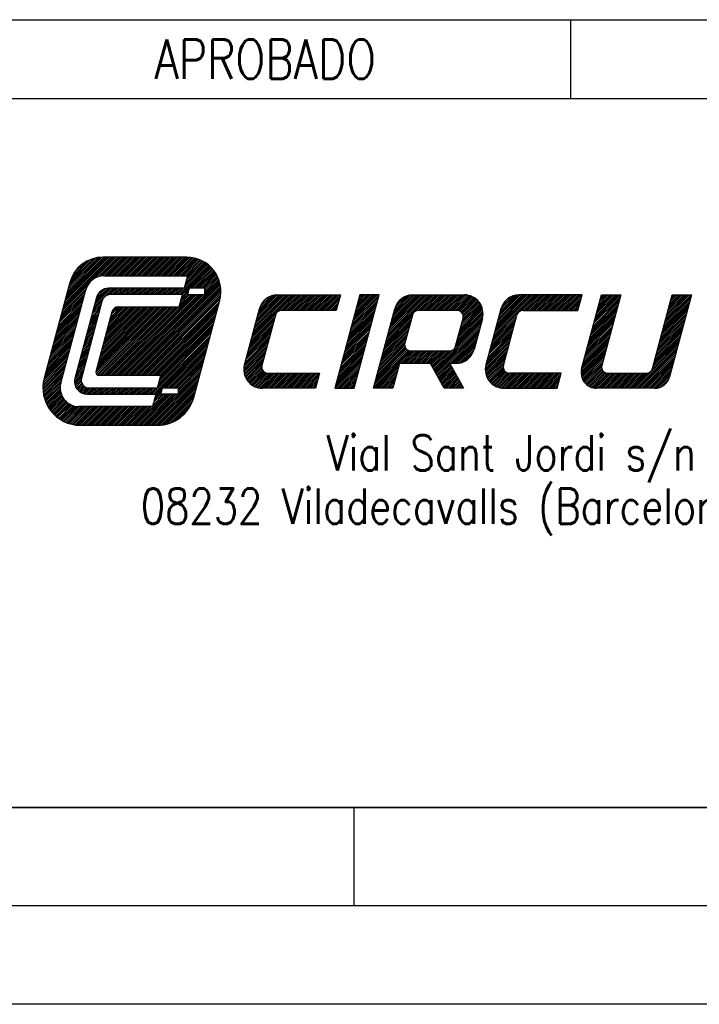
# Model space of a CAD drawing. Header units: millimetres. Extents: x 0 to 210, y 0 to 297.
# Tile 5 of 9: x 147 to 182, y 0 to 50. Entities that reach past the tile are written whole.
import ezdxf

# ---------------------------------------------------------------- set-up
doc = ezdxf.new("R2010")
doc.units = ezdxf.units.MM
doc.header["$LTSCALE"] = 19.36
doc.layers.get('0').update_dxf_attribs({"linetype": 'CONTINUOUS'})
doc.styles.get("Standard").update_dxf_attribs({"font": 'SIMPLEX.SHX', "width": 0.8})

msp = doc.modelspace()

# ---------------------------------------------------------------- linework, layer by layer
at = {"color": 7}
for p, q in [((25.0001, 50), (200.0001, 50)), ((175.0001, 50), (175.0001, 46)), ((25.0001, 46), (200.0001, 46)), ((149.2179, 35.3322), (151.8276, 37.9419)), ((149.2506, 35.4544), (151.7381, 37.9419)), ((149.2833, 35.5766), (151.6487, 37.9419)), ((149.3161, 35.6987), (151.5593, 37.9419)), ((149.3488, 35.8209), (151.4698, 37.9419)), ((149.3815, 35.9431), (151.3804, 37.9419)), ((149.4143, 36.0652), (151.291, 37.9419)), ((149.447, 36.1874), (151.2008, 37.9412)), ((149.4797, 36.3096), (151.106, 37.9358)), ((149.5125, 36.4317), (151.0051, 37.9244)), ((149.5452, 36.5539), (150.8966, 37.9053)), ((149.5782, 36.6763), (150.7781, 37.8762)), ((149.6216, 36.8092), (150.6452, 37.8328)), ((149.6888, 36.9658), (150.4886, 37.7656)), ((149.8118, 37.1782), (150.2762, 37.6427)), ((150.8618, 36.8867), (151.917, 37.9419)), ((151.0142, 36.9496), (152.0064, 37.9419)), ((151.1326, 36.9787), (152.0959, 37.9419)), ((151.2345, 36.9912), (152.1853, 37.9419)), ((155.5072, 37.9419), (151.2516, 37.9419)), ((151.3261, 36.9933), (152.2747, 37.9419)), ((151.4156, 36.9933), (152.3642, 37.9419)), ((151.505, 36.9933), (152.4536, 37.9419)), ((151.5944, 36.9933), (152.543, 37.9419)), ((151.6839, 36.9933), (152.6325, 37.9419)), ((151.7733, 36.9933), (152.7219, 37.9419)), ((151.8628, 36.9933), (152.8114, 37.9419)), ((151.9522, 36.9933), (152.9008, 37.9419)), ((152.0416, 36.9933), (152.9902, 37.9419)), ((152.1311, 36.9933), (153.0797, 37.9419)), ((152.2205, 36.9933), (153.1691, 37.9419)), ((152.3099, 36.9933), (153.2585, 37.9419)), ((152.3994, 36.9933), (153.348, 37.9419)), ((152.4888, 36.9933), (153.4374, 37.9419)), ((152.5782, 36.9933), (153.5268, 37.9419)), ((152.6677, 36.9933), (153.6163, 37.9419)), ((152.7571, 36.9933), (153.7057, 37.9419)), ((152.8465, 36.9933), (153.7951, 37.9419)), ((152.936, 36.9933), (153.8846, 37.9419)), ((153.0254, 36.9933), (153.974, 37.9419)), ((153.1148, 36.9933), (154.0634, 37.9419)), ((153.2043, 36.9933), (154.1529, 37.9419)), ((153.2937, 36.9933), (154.2423, 37.9419)), ((153.3831, 36.9933), (154.3317, 37.9419)), ((153.4726, 36.9933), (154.4212, 37.9419)), ((153.562, 36.9933), (154.5106, 37.9419)), ((153.6515, 36.9933), (154.6001, 37.9419)), ((153.7409, 36.9933), (154.6895, 37.9419)), ((153.8303, 36.9933), (154.7789, 37.9419)), ((153.9198, 36.9933), (154.8684, 37.9419)), ((154.0092, 36.9933), (154.9578, 37.9419)), ((154.0986, 36.9933), (155.0472, 37.9419)), ((154.1881, 36.9933), (155.1367, 37.9419)), ((154.2775, 36.9933), (155.2261, 37.9419)), ((154.3669, 36.9933), (155.3155, 37.9419)), ((154.4564, 36.9933), (155.405, 37.9419)), ((154.5458, 36.9933), (155.4944, 37.9419)), ((154.6352, 36.9933), (155.5822, 37.9403)), ((154.7247, 36.9933), (155.666, 37.9347)), ((154.8141, 36.9933), (155.7462, 37.9254)), ((154.9035, 36.9933), (155.8232, 37.913)), ((154.993, 36.9933), (155.8973, 37.8976)), ((155.0824, 36.9933), (155.9687, 37.8796)), ((155.1176, 36.0447), (156.6157, 37.5428)), ((155.1718, 36.9933), (156.0376, 37.8591)), ((155.207, 36.0447), (156.6638, 37.5015)), ((155.2613, 36.9933), (156.1042, 37.8362)), ((155.3507, 36.9933), (156.1686, 37.8112)), ((155.4011, 36.4176), (156.5659, 37.5825)), ((155.4338, 36.5398), (156.5145, 37.6205)), ((155.4401, 36.9933), (156.231, 37.7842)), ((155.4665, 36.662), (156.4614, 37.6568)), ((155.4993, 36.7842), (156.4065, 37.6914)), ((155.5296, 36.9933), (156.2914, 37.7551)), ((155.532, 36.9063), (156.3498, 37.7241)), ((155.2965, 36.0447), (156.7103, 37.4586)), ((155.7021, 36.3609), (156.7552, 37.414)), ((155.7915, 36.3609), (156.7984, 37.3678)), ((155.881, 36.3609), (156.84, 37.32)), ((155.9704, 36.3609), (156.88, 37.2705)), ((156.0598, 36.3609), (156.9183, 37.2194)), ((156.1493, 36.3609), (156.9549, 37.1665)), ((156.2387, 36.3609), (156.9897, 37.112)), ((156.3281, 36.3609), (157.0228, 37.0556)), ((149.5717, 36.653), (148.2695, 31.7928)), ((151.2987, 36.9933), (155.5553, 36.9933)), ((152.3485, 31.9341), (157.1596, 36.7452)), ((152.438, 31.9341), (157.1805, 36.6767)), ((152.5274, 31.9341), (157.199, 36.6057)), ((152.6168, 31.9341), (157.2148, 36.5321)), ((155.5553, 36.9933), (155.3859, 36.3609)), ((156.4176, 36.3609), (157.0541, 36.9975)), ((156.4219, 36.2758), (157.0835, 36.9374)), ((156.4219, 36.1864), (157.111, 36.8754)), ((156.4219, 36.0969), (157.1363, 36.8114)), ((149.0869, 34.8435), (150.3271, 36.0837)), ((149.1115, 31.5473), (150.3824, 36.2903)), ((149.1197, 34.9657), (150.3598, 36.2059)), ((149.1524, 35.0879), (150.3938, 36.3293)), ((149.1851, 35.21), (150.4567, 36.4816)), ((150.7959, 35.3898), (151.767, 36.3609)), ((150.8286, 35.512), (151.6775, 36.3609)), ((150.8613, 35.6342), (151.5881, 36.3609)), ((150.8941, 35.7563), (151.4971, 36.3594)), ((150.9268, 35.8785), (151.3911, 36.3428)), ((150.9815, 36.0226), (151.2473, 36.2884)), ((151.5174, 36.0219), (151.8564, 36.3609)), ((155.3859, 36.3609), (151.5413, 36.3609)), ((151.6284, 36.0435), (151.9458, 36.3609)), ((155.3012, 36.0447), (151.6626, 36.0447)), ((151.7191, 36.0447), (152.0353, 36.3609)), ((151.7225, 31.9341), (155.8331, 36.0447)), ((151.8085, 36.0447), (152.1247, 36.3609)), ((151.8119, 31.9341), (155.9225, 36.0447)), ((151.8979, 36.0447), (152.2141, 36.3609)), ((151.9013, 31.9341), (156.0119, 36.0447)), ((151.9874, 36.0447), (152.3036, 36.3609)), ((151.9908, 31.9341), (156.1014, 36.0447)), ((152.0768, 36.0447), (152.393, 36.3609)), ((152.0802, 31.9341), (156.1908, 36.0447)), ((152.1662, 36.0447), (152.4824, 36.3609)), ((152.1696, 31.9341), (156.2802, 36.0447)), ((152.2557, 36.0447), (152.5719, 36.3609)), ((152.2591, 31.9341), (156.3697, 36.0447)), ((152.3451, 36.0447), (152.6613, 36.3609)), ((152.4345, 36.0447), (152.7507, 36.3609)), ((152.524, 36.0447), (152.8402, 36.3609)), ((152.6134, 36.0447), (152.9296, 36.3609)), ((152.7029, 36.0447), (153.0191, 36.3609)), ((152.7063, 31.9341), (157.2278, 36.4557)), ((152.7923, 36.0447), (153.1085, 36.3609)), ((152.7957, 31.9341), (157.2376, 36.3761)), ((152.8817, 36.0447), (153.1979, 36.3609)), ((152.8851, 31.9341), (157.244, 36.293)), ((152.9712, 36.0447), (153.2874, 36.3609)), ((152.9746, 31.9341), (157.2463, 36.2059)), ((153.0606, 36.0447), (153.3768, 36.3609)), ((153.064, 31.9341), (157.244, 36.1142)), ((153.15, 36.0447), (153.4662, 36.3609)), ((153.1534, 31.9341), (157.2363, 36.017)), ((153.2395, 36.0447), (153.5557, 36.3609)), ((153.3289, 36.0447), (153.6451, 36.3609)), ((153.4183, 36.0447), (153.7345, 36.3609)), ((153.5078, 36.0447), (153.824, 36.3609)), ((153.5972, 36.0447), (153.9134, 36.3609)), ((153.6866, 36.0447), (154.0028, 36.3609)), ((153.7761, 36.0447), (154.0923, 36.3609)), ((153.8655, 36.0447), (154.1817, 36.3609)), ((153.9549, 36.0447), (154.2711, 36.3609)), ((154.0444, 36.0447), (154.3606, 36.3609)), ((154.1338, 36.0447), (154.45, 36.3609)), ((154.2232, 36.0447), (154.5394, 36.3609)), ((154.3127, 36.0447), (154.6289, 36.3609)), ((154.4021, 36.0447), (154.7183, 36.3609)), ((154.4915, 36.0447), (154.8077, 36.3609)), ((154.581, 36.0447), (154.8972, 36.3609)), ((154.6704, 36.0447), (154.9866, 36.3609)), ((154.7599, 36.0447), (155.0761, 36.3609)), ((154.8493, 36.0447), (155.1655, 36.3609)), ((154.9387, 36.0447), (155.2549, 36.3609)), ((155.0282, 36.0447), (155.3444, 36.3609)), ((155.1317, 35.4123), (155.3012, 36.0447)), ((155.1392, 35.4403), (155.7436, 36.0447)), ((155.1719, 35.5624), (155.6542, 36.0447)), ((155.2047, 35.6846), (155.5648, 36.0447)), ((155.2374, 35.8068), (155.5728, 36.1422)), ((155.2701, 35.929), (155.6055, 36.2643)), ((155.6314, 36.3609), (155.5467, 36.0447)), ((155.5467, 36.0447), (156.4219, 36.0447)), ((156.4219, 36.3609), (155.6314, 36.3609)), ((156.4219, 36.0447), (156.4219, 36.3609)), ((158.8302, 33.9441), (160.9123, 36.0262)), ((158.863, 34.0663), (160.8229, 36.0262)), ((158.8957, 34.1884), (160.7334, 36.0262)), ((158.9284, 34.3106), (160.644, 36.0262)), ((158.9612, 34.4328), (160.5546, 36.0262)), ((158.9939, 34.5549), (160.4651, 36.0262)), ((159.0266, 34.6771), (160.3757, 36.0262)), ((159.0594, 34.7993), (160.2863, 36.0262)), ((159.0921, 34.9214), (160.1968, 36.0262)), ((159.1248, 35.0436), (160.1074, 36.0261)), ((159.1576, 35.1658), (160.0123, 36.0205)), ((159.1903, 35.288), (159.9047, 36.0024)), ((160.116, 36.0262), (163.3164, 36.0262)), ((160.178, 35.2024), (161.0018, 36.0262)), ((160.3001, 35.2351), (161.0912, 36.0262)), ((160.3901, 35.2357), (161.1806, 36.0262)), ((160.4796, 35.2357), (161.2701, 36.0262)), ((160.569, 35.2357), (161.3595, 36.0262)), ((160.6584, 35.2357), (161.4489, 36.0262)), ((160.7479, 35.2357), (161.5384, 36.0262)), ((160.8373, 35.2357), (161.6278, 36.0262)), ((160.9267, 35.2357), (161.7172, 36.0262)), ((161.0162, 35.2357), (161.8067, 36.0262)), ((161.1056, 35.2357), (161.8961, 36.0262)), ((161.195, 35.2357), (161.9855, 36.0262)), ((161.2845, 35.2357), (162.075, 36.0262)), ((161.3739, 35.2357), (162.1644, 36.0262)), ((161.4633, 35.2357), (162.2538, 36.0262)), ((161.5528, 35.2357), (162.3433, 36.0262)), ((161.6422, 35.2357), (162.4327, 36.0262)), ((161.7316, 35.2357), (162.5221, 36.0262)), ((161.8211, 35.2357), (162.6116, 36.0262)), ((161.9105, 35.2357), (162.701, 36.0262)), ((162, 35.2357), (162.7905, 36.0262)), ((162.0894, 35.2357), (162.8799, 36.0262)), ((162.1788, 35.2357), (162.9693, 36.0262)), ((162.2683, 35.2357), (163.0588, 36.0262)), ((162.3577, 35.2357), (163.1482, 36.0262)), ((162.4471, 35.2357), (163.2376, 36.0262)), ((162.5366, 35.2357), (163.3125, 36.0116)), ((164.2984, 36.0262), (163.0276, 31.2832)), ((163.3164, 36.0262), (163.1046, 35.2357)), ((163.9338, 34.6654), (165.2753, 36.0069)), ((163.9665, 34.7875), (165.2052, 36.0262)), ((163.9993, 34.9097), (165.1158, 36.0262)), ((164.0096, 31.2832), (165.2805, 36.0262)), ((164.032, 35.0319), (165.0263, 36.0262)), ((164.0647, 35.154), (164.9369, 36.0262)), ((164.0975, 35.2762), (164.8475, 36.0262)), ((164.1302, 35.3984), (164.758, 36.0262)), ((164.1629, 35.5205), (164.6686, 36.0262)), ((164.1957, 35.6427), (164.5791, 36.0262)), ((164.2284, 35.7649), (164.4897, 36.0262)), ((164.2611, 35.8871), (164.4003, 36.0262)), ((164.2939, 36.0092), (164.3108, 36.0262)), ((165.2805, 36.0262), (164.2984, 36.0262)), ((165.6675, 33.8055), (167.8882, 36.0262)), ((165.7002, 33.9276), (167.7988, 36.0262)), ((165.733, 34.0498), (167.7094, 36.0262)), ((165.7657, 34.172), (167.6199, 36.0262)), ((165.7985, 34.2941), (167.5305, 36.0262)), ((165.8312, 34.4163), (167.4411, 36.0262)), ((165.8639, 34.5385), (167.3516, 36.0262)), ((165.8967, 34.6607), (167.2622, 36.0262)), ((165.9294, 34.7828), (167.1728, 36.0262)), ((165.9621, 34.905), (167.0833, 36.0262)), ((165.9949, 35.0272), (166.9939, 36.0262)), ((166.0276, 35.1493), (166.9001, 36.0219)), ((166.0603, 35.2715), (166.7946, 36.0057)), ((166.9905, 36.0262), (169.6093, 36.0262)), ((167.1686, 35.2171), (167.9777, 36.0262)), ((167.2766, 35.2357), (168.0671, 36.0262)), ((167.366, 35.2357), (168.1565, 36.0262)), ((167.4555, 35.2357), (168.246, 36.0262)), ((167.5449, 35.2357), (168.3354, 36.0262)), ((167.6343, 35.2357), (168.4248, 36.0262)), ((167.7238, 35.2357), (168.5143, 36.0262)), ((167.8132, 35.2357), (168.6037, 36.0262)), ((167.9027, 35.2357), (168.6932, 36.0262)), ((167.9921, 35.2357), (168.7826, 36.0262)), ((168.0815, 35.2357), (168.872, 36.0262)), ((168.171, 35.2357), (168.9615, 36.0262)), ((168.2604, 35.2357), (169.0509, 36.0262)), ((168.3498, 35.2357), (169.1403, 36.0262)), ((168.4393, 35.2357), (169.2298, 36.0262)), ((168.5287, 35.2357), (169.3192, 36.0262)), ((168.6181, 35.2357), (169.4086, 36.0262)), ((168.7076, 35.2357), (169.4981, 36.0262)), ((168.797, 35.2357), (169.5875, 36.0262)), ((168.8864, 35.2357), (169.6747, 36.0239)), ((168.9759, 35.2357), (169.7551, 36.0149)), ((169.0653, 35.2357), (169.8298, 36.0002)), ((171.1069, 33.9682), (173.1649, 36.0262)), ((171.1396, 34.0903), (173.0755, 36.0262)), ((171.1724, 34.2125), (172.986, 36.0262)), ((171.2051, 34.3347), (172.8966, 36.0262)), ((171.2378, 34.4568), (172.8072, 36.0262)), ((171.2706, 34.579), (172.7177, 36.0262)), ((171.3033, 34.7012), (172.6283, 36.0262)), ((171.336, 34.8234), (172.5389, 36.0262)), ((171.3688, 34.9455), (172.4494, 36.0262)), ((171.4015, 35.0677), (172.3596, 36.0258)), ((171.4342, 35.1899), (172.2624, 36.0181)), ((175.5866, 36.0262), (172.3862, 36.0262)), ((172.4033, 35.1751), (173.2543, 36.0262)), ((172.5509, 35.2333), (173.3438, 36.0262)), ((172.6427, 35.2357), (173.4332, 36.0262)), ((172.7321, 35.2357), (173.5226, 36.0262)), ((172.8216, 35.2357), (173.6121, 36.0262)), ((172.911, 35.2357), (173.7015, 36.0262)), ((173.0004, 35.2357), (173.7909, 36.0262)), ((173.0899, 35.2357), (173.8804, 36.0262)), ((173.1793, 35.2357), (173.9698, 36.0262)), ((173.2687, 35.2357), (174.0592, 36.0262)), ((173.3582, 35.2357), (174.1487, 36.0262)), ((173.4476, 35.2357), (174.2381, 36.0262)), ((173.537, 35.2357), (174.3275, 36.0262)), ((173.6265, 35.2357), (174.417, 36.0262)), ((173.7159, 35.2357), (174.5064, 36.0262)), ((173.8054, 35.2357), (174.5959, 36.0262)), ((173.8948, 35.2357), (174.6853, 36.0262)), ((173.9842, 35.2357), (174.7747, 36.0262)), ((174.0737, 35.2357), (174.8642, 36.0262)), ((174.1631, 35.2357), (174.9536, 36.0262)), ((174.2525, 35.2357), (175.043, 36.0262)), ((174.342, 35.2357), (175.1325, 36.0262)), ((174.4314, 35.2357), (175.2219, 36.0262)), ((174.5208, 35.2357), (175.3113, 36.0262)), ((174.6103, 35.2357), (175.4008, 36.0262)), ((174.6997, 35.2357), (175.4902, 36.0262)), ((174.7891, 35.2357), (175.5796, 36.0262)), ((175.3748, 35.2357), (175.5866, 36.0262)), ((175.5644, 32.2783), (176.5687, 36.0262)), ((176.2105, 34.6894), (177.5472, 36.0262)), ((176.2432, 34.8116), (177.4578, 36.0262)), ((176.2759, 34.9338), (177.3683, 36.0262)), ((176.3087, 35.0559), (177.2789, 36.0262)), ((176.3414, 35.1781), (177.1895, 36.0262)), ((176.3741, 35.3003), (177.1, 36.0262)), ((176.4069, 35.4225), (177.0106, 36.0262)), ((176.4396, 35.5446), (176.9212, 36.0262)), ((176.4723, 35.6668), (176.8317, 36.0262)), ((176.5051, 35.789), (176.7423, 36.0262)), ((176.5378, 35.9111), (176.6529, 36.0262)), ((176.5687, 36.0262), (177.5507, 36.0262)), ((177.5507, 36.0262), (176.5915, 32.4464)), ((179.1665, 32.2828), (180.1696, 36.0262)), ((179.82, 34.7215), (181.1246, 36.0262)), ((179.8527, 34.8437), (181.0352, 36.0262)), ((179.8854, 34.9659), (180.9457, 36.0262)), ((179.9182, 35.0881), (180.8563, 36.0262)), ((179.9509, 35.2102), (180.7669, 36.0262)), ((179.9836, 35.3324), (180.6774, 36.0262)), ((180.0164, 35.4546), (180.588, 36.0262)), ((181.1516, 36.0262), (180.0377, 31.8691)), ((180.0491, 35.5767), (180.4986, 36.0262)), ((180.0818, 35.6989), (180.4091, 36.0262)), ((180.1146, 35.8211), (180.3197, 36.0262)), ((180.1473, 35.9432), (180.2302, 36.0262)), ((180.1696, 36.0262), (181.1516, 36.0262)), ((148.956, 34.3548), (150.1961, 35.595)), ((148.9887, 34.477), (150.2289, 35.7172)), ((149.0214, 34.5992), (150.2616, 35.8394)), ((149.0542, 34.7214), (150.2943, 35.9615)), ((150.9305, 35.8922), (149.8291, 31.7816)), ((151.2045, 35.6932), (150.1611, 31.7993)), ((150.7304, 35.1455), (151.1776, 35.5927)), ((150.7631, 35.2677), (151.2111, 35.7156)), ((153.2429, 31.9341), (157.222, 35.9133)), ((153.3323, 31.9341), (157.1993, 35.8011)), ((153.4217, 31.9341), (157.1675, 35.6799)), ((153.5112, 31.9341), (157.1348, 35.5577)), ((155.8628, 30.8107), (157.187, 35.7527)), ((159.2304, 35.4175), (159.7761, 35.9632)), ((159.3256, 35.6022), (159.5914, 35.8679)), ((162.626, 35.2357), (163.2797, 35.8894)), ((162.7154, 35.2357), (163.247, 35.7672)), ((162.8049, 35.2357), (163.2142, 35.6451)), ((162.8943, 35.2357), (163.1815, 35.5229)), ((163.8029, 34.1767), (165.1444, 35.5182)), ((163.8356, 34.2988), (165.1771, 35.6404)), ((163.8683, 34.421), (165.2098, 35.7625)), ((163.9011, 34.5432), (165.2426, 35.8847)), ((166.0977, 35.3983), (166.6697, 35.9703)), ((166.1792, 35.5692), (166.4988, 35.8888)), ((169.1547, 35.2357), (169.8997, 35.9806)), ((169.2441, 35.2357), (169.9653, 35.9568)), ((169.3225, 35.2246), (170.0271, 35.9292)), ((169.3867, 35.1994), (170.0854, 35.898)), ((169.4405, 35.1637), (170.1404, 35.8636)), ((169.4734, 34.5706), (170.4394, 35.5366)), ((169.485, 35.1188), (170.1922, 35.826)), ((169.5062, 34.6928), (170.4059, 35.5925)), ((169.5204, 35.0647), (170.2409, 35.7853)), ((169.5389, 34.8149), (170.3693, 35.6453)), ((169.5453, 35.0002), (170.2867, 35.7416)), ((169.5558, 34.9212), (170.3295, 35.6949)), ((171.467, 35.312), (172.1517, 35.9967)), ((171.5125, 35.447), (172.0168, 35.9513)), ((171.6426, 35.6665), (171.7973, 35.8212)), ((174.8786, 35.2357), (175.5564, 35.9135)), ((174.968, 35.2357), (175.5236, 35.7913)), ((175.0574, 35.2357), (175.4909, 35.6692)), ((175.1469, 35.2357), (175.4582, 35.547)), ((176.0795, 34.2008), (177.421, 35.5423)), ((176.1123, 34.3229), (177.4538, 35.6645)), ((176.145, 34.4451), (177.4865, 35.7866)), ((176.1777, 34.5673), (177.5192, 35.9088)), ((179.689, 34.2329), (181.0305, 35.5744)), ((179.7218, 34.355), (181.0633, 35.6966)), ((179.7545, 34.4772), (181.096, 35.8187)), ((179.7872, 34.5994), (181.1287, 35.9409)), ((148.825, 33.8662), (150.0652, 35.1063)), ((148.8578, 33.9883), (150.0979, 35.2285)), ((148.8905, 34.1105), (150.1307, 35.3507)), ((148.9232, 34.2327), (150.1634, 35.4728)), ((150.5995, 34.6568), (151.0466, 35.104)), ((150.6322, 34.779), (151.0794, 35.2262)), ((150.6649, 34.9011), (151.1121, 35.3483)), ((150.6977, 35.0233), (151.1448, 35.4705)), ((150.8999, 32.0954), (154.2169, 35.4123)), ((150.9053, 32.1332), (151.7212, 35.178)), ((150.9162, 32.0222), (154.3063, 35.4123)), ((150.9262, 32.211), (154.1275, 35.4123)), ((150.9554, 31.972), (154.3958, 35.4123)), ((150.9589, 32.3332), (154.038, 35.4123)), ((150.9916, 32.4554), (153.9486, 35.4123)), ((151.0134, 31.9405), (154.4852, 35.4123)), ((151.0244, 32.5776), (153.8591, 35.4123)), ((151.0571, 32.6997), (153.7697, 35.4123)), ((151.0899, 32.8219), (153.6803, 35.4123)), ((151.0964, 31.9341), (154.5746, 35.4123)), ((151.1226, 32.9441), (153.5908, 35.4123)), ((151.1553, 33.0662), (153.5014, 35.4123)), ((151.1859, 31.9341), (154.6641, 35.4123)), ((151.1881, 33.1884), (153.412, 35.4123)), ((151.2208, 33.3106), (153.3225, 35.4123)), ((151.2535, 33.4328), (153.2331, 35.4123)), ((151.2753, 31.9341), (154.7535, 35.4123)), ((151.2863, 33.5549), (153.1437, 35.4123)), ((151.319, 33.6771), (153.0542, 35.4123)), ((151.3517, 33.7993), (152.9648, 35.4123)), ((151.3647, 31.9341), (154.8429, 35.4123)), ((151.3845, 33.9214), (152.8754, 35.4123)), ((151.4172, 34.0436), (152.7859, 35.4123)), ((151.4499, 34.1658), (152.6965, 35.4123)), ((151.4542, 31.9341), (154.9324, 35.4123)), ((151.4827, 34.2879), (152.6071, 35.4123)), ((151.5154, 34.4101), (152.5176, 35.4123)), ((151.5436, 31.9341), (155.0218, 35.4123)), ((151.5482, 34.5323), (152.4282, 35.4123)), ((151.5809, 34.6545), (152.3388, 35.4123)), ((151.6136, 34.7766), (152.2493, 35.4123)), ((151.633, 31.9341), (155.1112, 35.4123)), ((151.6464, 34.8988), (152.1599, 35.4123)), ((151.6791, 35.021), (152.0705, 35.4123)), ((151.7118, 35.1431), (151.9771, 35.4084)), ((152.0266, 35.4123), (155.1317, 35.4123)), ((153.6006, 31.9341), (157.1021, 35.4356)), ((153.69, 31.9341), (157.0693, 35.3134)), ((153.7795, 31.9341), (157.0366, 35.1912)), ((153.8689, 31.9341), (157.0039, 35.0691)), ((158.4372, 32.4773), (159.1997, 35.3231)), ((158.7975, 33.8219), (160.0362, 35.0606)), ((160.0137, 35.0013), (159.3292, 32.4464)), ((163.1046, 35.2357), (160.3192, 35.2357)), ((162.9837, 35.2357), (163.1488, 35.4007)), ((163.0732, 35.2357), (163.116, 35.2786)), ((163.6719, 33.688), (165.0134, 35.0295)), ((163.7046, 33.8102), (165.0462, 35.1517)), ((163.7374, 33.9323), (165.0789, 35.2739)), ((163.7701, 34.0545), (165.1116, 35.396)), ((164.9917, 31.2832), (166.0742, 35.3231)), ((165.6348, 33.6833), (166.9778, 35.0263)), ((166.97, 35.0013), (166.5888, 33.5784)), ((169.2396, 35.2357), (167.2754, 35.2357)), ((169.2443, 33.7154), (170.5566, 35.0277)), ((169.277, 33.8376), (170.557, 35.1176)), ((169.3097, 33.9597), (170.55, 35.1999)), ((169.3425, 34.0819), (170.5368, 35.2763)), ((169.3752, 34.2041), (170.5187, 35.3475)), ((169.408, 34.3262), (170.4961, 35.4144)), ((169.4407, 34.4484), (170.4696, 35.4773)), ((171.4699, 35.3231), (170.7074, 32.4773)), ((171.0741, 33.846), (172.3337, 35.1056)), ((171.5994, 32.4464), (172.2839, 35.0013)), ((172.5894, 35.2357), (175.3748, 35.2357)), ((175.2363, 35.2357), (175.4254, 35.4248)), ((175.3257, 35.2357), (175.3927, 35.3026)), ((175.9486, 33.7121), (177.2901, 35.0536)), ((175.9813, 33.8342), (177.3228, 35.1758)), ((176.014, 33.9564), (177.3556, 35.2979)), ((176.0468, 34.0786), (177.3883, 35.4201)), ((179.5581, 33.7442), (180.8996, 35.0857)), ((179.5908, 33.8664), (180.9323, 35.2079)), ((179.6235, 33.9885), (180.9651, 35.33)), ((179.6563, 34.1107), (180.9978, 35.4522)), ((148.6941, 33.3775), (149.9343, 34.6176)), ((148.7268, 33.4997), (149.967, 34.7398)), ((148.7596, 33.6218), (149.9997, 34.862)), ((148.7923, 33.744), (150.0325, 34.9842)), ((150.4685, 34.1681), (150.9157, 34.6153)), ((150.5012, 34.2903), (150.9484, 34.7375)), ((150.534, 34.4125), (150.9812, 34.8596)), ((150.5667, 34.5346), (151.0139, 34.9818)), ((153.9583, 31.9341), (156.9711, 34.9469)), ((154.0478, 31.9341), (156.9384, 34.8247)), ((154.1372, 31.9341), (156.9056, 34.7026)), ((154.1899, 31.8973), (156.8729, 34.5804)), ((158.6665, 33.3332), (159.8963, 34.563)), ((158.6993, 33.4554), (159.929, 34.6851)), ((158.732, 33.5776), (159.9617, 34.8073)), ((158.7647, 33.6997), (159.9945, 34.9295)), ((163.541, 33.1993), (164.8825, 34.5408)), ((163.5737, 33.3215), (164.9152, 34.663)), ((163.6064, 33.4436), (164.948, 34.7852)), ((163.6392, 33.5658), (164.9807, 34.9073)), ((165.5038, 33.1946), (166.8454, 34.5361)), ((165.5366, 33.3168), (166.8781, 34.6583)), ((165.5693, 33.4389), (166.9108, 34.7805)), ((165.602, 33.5611), (166.9436, 34.9026)), ((168.0862, 32.1996), (170.4549, 34.5682)), ((169.1268, 33.3296), (170.4876, 34.6904)), ((169.1637, 33.4148), (169.545, 34.8377)), ((169.1788, 33.4711), (170.5203, 34.8126)), ((169.2115, 33.5932), (170.5459, 34.9276)), ((170.5256, 34.8321), (170.1019, 33.2511)), ((170.9432, 33.3573), (172.1729, 34.587)), ((170.9759, 33.4795), (172.2057, 34.7092)), ((171.0087, 33.6017), (172.2384, 34.8314)), ((171.0414, 33.7238), (172.2711, 34.9536)), ((175.8176, 33.2234), (177.1592, 34.5649)), ((175.8504, 33.3456), (177.1919, 34.6871)), ((175.8831, 33.4677), (177.2246, 34.8093)), ((175.9158, 33.5899), (177.2574, 34.9314)), ((179.4271, 33.2555), (180.7687, 34.597)), ((179.4599, 33.3777), (180.8014, 34.7192)), ((179.4926, 33.4998), (180.8341, 34.8414)), ((179.5253, 33.622), (180.8669, 34.9635)), ((148.5304, 32.7666), (149.7706, 34.0068)), ((148.5631, 32.8888), (149.8033, 34.129)), ((148.5959, 33.011), (149.836, 34.2511)), ((148.6286, 33.1331), (149.8688, 34.3733)), ((148.6614, 33.2553), (149.9015, 34.4955)), ((150.3048, 33.5573), (150.752, 34.0044)), ((150.3376, 33.6794), (150.7847, 34.1266)), ((150.3703, 33.8016), (150.8175, 34.2488)), ((150.403, 33.9238), (150.8502, 34.371)), ((150.4358, 34.046), (150.883, 34.4931)), ((154.0589, 31.4087), (156.742, 34.0917)), ((154.0917, 31.5308), (156.7747, 34.2139)), ((154.1244, 31.653), (156.8074, 34.336)), ((154.1571, 31.7752), (156.8402, 34.4582)), ((158.5356, 32.8445), (159.7653, 34.0743)), ((158.5683, 32.9667), (159.7981, 34.1964)), ((158.6011, 33.0889), (159.8308, 34.3186)), ((158.6338, 33.2111), (159.8635, 34.4408)), ((163.41, 32.7106), (164.7516, 34.0521)), ((163.4428, 32.8328), (164.7843, 34.1743)), ((163.4755, 32.955), (164.817, 34.2965)), ((163.5082, 33.0771), (164.8498, 34.4187)), ((165.3729, 32.7059), (166.7144, 34.0474)), ((165.4056, 32.8281), (166.7472, 34.1696)), ((165.4384, 32.9503), (166.7799, 34.2918)), ((165.4711, 33.0724), (166.8126, 34.414)), ((168.118, 32.142), (170.4221, 34.4461)), ((168.1498, 32.0843), (170.3894, 34.3239)), ((168.1817, 32.0267), (170.3567, 34.2017)), ((168.2135, 31.9691), (170.3239, 34.0796)), ((170.8123, 32.8686), (172.042, 34.0984)), ((170.845, 32.9908), (172.0747, 34.2205)), ((170.8777, 33.113), (172.1075, 34.3427)), ((170.9105, 33.2351), (172.1402, 34.4649)), ((175.6867, 32.7347), (177.0282, 34.0762)), ((175.7194, 32.8569), (177.061, 34.1984)), ((175.7522, 32.9791), (177.0937, 34.3206)), ((175.7849, 33.1012), (177.1264, 34.4427)), ((179.2962, 32.7668), (180.6377, 34.1083)), ((179.3289, 32.889), (180.6705, 34.2305)), ((179.3617, 33.0112), (180.7032, 34.3527)), ((179.3944, 33.1333), (180.7359, 34.4749)), ((148.3995, 32.278), (149.6396, 33.5181)), ((148.4322, 32.4001), (149.6724, 33.6403)), ((148.4649, 32.5223), (149.7051, 33.7625)), ((148.4977, 32.6445), (149.7378, 33.8846)), ((150.1739, 33.0686), (150.6211, 33.5158)), ((150.2066, 33.1908), (150.6538, 33.6379)), ((150.2394, 33.3129), (150.6865, 33.7601)), ((150.2721, 33.4351), (150.7193, 33.8823)), ((153.7252, 30.9855), (156.7092, 33.9695)), ((153.8147, 30.9855), (156.6765, 33.8474)), ((153.9041, 30.9855), (156.6438, 33.7252)), ((154.3097, 31.3017), (156.611, 33.603)), ((158.4144, 32.3656), (159.6344, 33.5856)), ((158.4374, 32.478), (159.6671, 33.7078)), ((158.4701, 32.6002), (159.6999, 33.8299)), ((158.5029, 32.7224), (159.7326, 33.9521)), ((163.2791, 32.2219), (164.6206, 33.5635)), ((163.3118, 32.3441), (164.6533, 33.6856)), ((163.3446, 32.4663), (164.6861, 33.8078)), ((163.3773, 32.5885), (164.7188, 33.93)), ((165.242, 32.2172), (166.5843, 33.5596)), ((165.2747, 32.3394), (166.6162, 33.6809)), ((165.3074, 32.4616), (166.6489, 33.8031)), ((165.3402, 32.5838), (166.6817, 33.9253)), ((168.8818, 32.548), (170.2912, 33.9574)), ((168.9712, 32.548), (170.2584, 33.8352)), ((169.0607, 32.548), (170.2257, 33.713)), ((169.1501, 32.548), (170.193, 33.5909)), ((170.6878, 32.3864), (171.911, 33.6097)), ((170.7141, 32.5021), (171.9438, 33.7319)), ((170.7468, 32.6243), (171.9765, 33.854)), ((170.7795, 32.7465), (172.0093, 33.9762)), ((175.5567, 32.247), (176.8973, 33.5876)), ((175.5885, 32.3682), (176.93, 33.7097)), ((175.6212, 32.4904), (176.9627, 33.8319)), ((175.654, 32.6125), (176.9955, 33.9541)), ((179.1652, 32.2781), (180.5068, 33.6197)), ((179.198, 32.4003), (180.5395, 33.7418)), ((179.2307, 32.5225), (180.5722, 33.864)), ((179.2635, 32.6446), (180.605, 33.9862)), ((148.2685, 31.7893), (149.5087, 33.0294)), ((148.3013, 31.9114), (149.5414, 33.1516)), ((148.334, 32.0336), (149.5742, 33.2738)), ((148.3667, 32.1558), (149.6069, 33.3959)), ((150.043, 32.5799), (150.4901, 33.0271)), ((150.0757, 32.7021), (150.5229, 33.1493)), ((150.1084, 32.8243), (150.5556, 33.2714)), ((150.1412, 32.9464), (150.5883, 33.3936)), ((154.3992, 31.3017), (156.5783, 33.4809)), ((154.4886, 31.3017), (156.5456, 33.3587)), ((154.578, 31.3017), (156.5128, 33.2365)), ((154.6675, 31.3017), (156.4801, 33.1143)), ((158.4055, 32.2673), (159.6016, 33.4634)), ((158.4064, 32.1787), (159.5689, 33.3413)), ((158.4144, 32.0974), (159.5362, 33.2191)), ((158.4284, 32.0219), (159.5034, 33.0969)), ((163.1481, 31.7333), (164.4897, 33.0748)), ((163.1809, 31.8554), (164.5224, 33.197)), ((163.2136, 31.9776), (164.5551, 33.3191)), ((163.2464, 32.0998), (164.5879, 33.4413)), ((165.0128, 31.3621), (166.8364, 33.1857)), ((165.0234, 31.2832), (166.9206, 33.1804)), ((165.0455, 31.4842), (166.768, 33.2067)), ((165.0783, 31.6064), (166.7108, 33.239)), ((165.111, 31.7286), (166.6631, 33.2807)), ((165.1437, 31.8507), (166.6245, 33.3315)), ((165.1765, 31.9729), (166.5957, 33.3921)), ((165.2092, 32.0951), (166.5795, 33.4654)), ((166.3776, 32.548), (167.01, 33.1804)), ((166.467, 32.548), (167.0994, 33.1804)), ((166.5565, 32.548), (167.1889, 33.1804)), ((166.6459, 32.548), (167.2783, 33.1804)), ((166.7353, 32.548), (167.3677, 33.1804)), ((166.8248, 32.548), (167.4572, 33.1804)), ((166.8942, 33.1804), (168.8583, 33.1804)), ((166.9142, 32.548), (167.5466, 33.1804)), ((167.0036, 32.548), (167.636, 33.1804)), ((167.0931, 32.548), (167.7255, 33.1804)), ((167.1825, 32.548), (167.8149, 33.1804)), ((167.272, 32.548), (167.9044, 33.1804)), ((167.3614, 32.548), (167.9938, 33.1804)), ((167.4508, 32.548), (168.0832, 33.1804)), ((167.5403, 32.548), (168.1727, 33.1804)), ((167.6297, 32.548), (168.2621, 33.1804)), ((167.7191, 32.548), (168.3515, 33.1804)), ((167.8086, 32.548), (168.441, 33.1804)), ((167.8952, 32.5452), (168.5304, 33.1804)), ((167.927, 32.4876), (168.6198, 33.1804)), ((167.9589, 32.43), (168.7093, 33.1804)), ((167.9907, 32.3724), (168.7987, 33.1804)), ((168.0225, 32.3148), (168.8897, 33.1819)), ((168.0543, 32.2572), (169.0252, 33.228)), ((169.2411, 32.5496), (170.1602, 33.4687)), ((169.3419, 32.5609), (170.1275, 33.3465)), ((169.4585, 32.5881), (170.0942, 33.2238)), ((169.6061, 32.6462), (170.036, 33.0761)), ((170.6758, 32.1955), (171.8456, 33.3653)), ((170.6766, 32.2858), (171.8783, 33.4875)), ((170.6826, 32.1129), (171.8128, 33.2432)), ((170.6954, 32.0363), (171.7801, 33.121)), ((175.5378, 32.0492), (176.8318, 33.3432)), ((175.5403, 32.1412), (176.8645, 33.4654)), ((175.5447, 31.9667), (176.7991, 33.221)), ((175.5588, 31.8913), (176.7663, 33.0989)), ((178.2597, 31.2832), (180.474, 33.4975)), ((178.3492, 31.2832), (180.4413, 33.3753)), ((178.4386, 31.2832), (180.4086, 33.2532)), ((178.528, 31.2832), (180.3758, 33.131)), ((178.6175, 31.2832), (180.3431, 33.0088)), ((148.206, 31.369), (149.3778, 32.5408)), ((148.2118, 31.4642), (149.4105, 32.6629)), ((148.2232, 31.5651), (149.4432, 32.7851)), ((148.2415, 31.6728), (149.476, 32.9073)), ((149.912, 32.0912), (150.3592, 32.5384)), ((149.9447, 32.2134), (150.3919, 32.6606)), ((149.9775, 32.3356), (150.4247, 32.7827)), ((150.0102, 32.4577), (150.4574, 32.9049)), ((154.7569, 31.3017), (156.4473, 32.9922)), ((154.8463, 31.3017), (156.4146, 32.87)), ((154.9358, 31.3017), (156.3819, 32.7478)), ((155.0252, 31.3017), (156.3491, 32.6257)), ((155.0663, 31.2534), (156.3164, 32.5035)), ((158.4473, 31.9513), (159.4707, 32.9747)), ((158.4705, 31.8851), (159.438, 32.8526)), ((158.4976, 31.8228), (159.4052, 32.7304)), ((158.5282, 31.764), (159.3725, 32.6082)), ((163.0499, 31.3668), (164.3915, 32.7083)), ((163.0558, 31.2832), (164.3587, 32.5861)), ((163.0827, 31.4889), (164.4242, 32.8304)), ((163.1154, 31.6111), (164.4569, 32.9526)), ((166.3126, 32.548), (165.9737, 31.2832)), ((167.8936, 32.548), (166.3126, 32.548)), ((168.5926, 31.2832), (167.8936, 32.548)), ((168.2453, 31.9115), (168.8779, 32.5441)), ((169.1857, 32.548), (168.8757, 32.548)), ((168.8757, 32.548), (169.5746, 31.2832)), ((170.7134, 31.9649), (171.7474, 32.9988)), ((170.7358, 31.8978), (171.7146, 32.8767)), ((170.7622, 31.8348), (171.6819, 32.7545)), ((170.7921, 31.7753), (171.6492, 32.6323)), ((170.8255, 31.7192), (171.6164, 32.5102)), ((175.5787, 31.8218), (176.7336, 32.9767)), ((175.6036, 31.7572), (176.7009, 32.8545)), ((175.6329, 31.6971), (176.6681, 32.7324)), ((175.6663, 31.6411), (176.6354, 32.6102)), ((178.7069, 31.2832), (180.3104, 32.8866)), ((178.7963, 31.2832), (180.2776, 32.7645)), ((178.8858, 31.2832), (180.2449, 32.6423)), ((178.9752, 31.2832), (180.2122, 32.5201)), ((148.205, 31.2785), (149.345, 32.4186)), ((148.208, 31.1921), (149.3123, 32.2964)), ((148.2146, 31.1093), (149.2795, 32.1742)), ((148.2244, 31.0297), (149.2468, 32.0521)), ((149.8076, 31.6291), (150.2282, 32.0497)), ((149.8172, 31.7281), (150.261, 32.1719)), ((149.8465, 31.8469), (150.2937, 32.2941)), ((149.8793, 31.9691), (150.3264, 32.4162)), ((153.4857, 29.4045), (156.2182, 32.137)), ((153.5752, 29.4045), (156.1855, 32.0148)), ((155.0663, 31.1639), (156.2837, 32.3813)), ((155.0663, 31.0745), (156.2509, 32.2592)), ((158.5622, 31.7085), (159.3398, 32.4861)), ((158.5994, 31.6563), (159.3186, 32.3754)), ((158.6396, 31.6071), (159.3264, 32.2938)), ((158.6829, 31.5609), (159.3496, 32.2276)), ((158.7291, 31.5176), (159.3836, 32.1722)), ((158.7783, 31.4774), (159.427, 32.1261)), ((158.8306, 31.4403), (159.4794, 32.0891)), ((158.8861, 31.4063), (159.542, 32.0622)), ((158.9449, 31.3757), (159.618, 32.0488)), ((159.0072, 31.3486), (159.707, 32.0484)), ((159.0735, 31.3254), (159.7964, 32.0484)), ((159.1441, 31.3066), (159.8859, 32.0484)), ((159.2196, 31.2927), (159.9753, 32.0484)), ((159.301, 31.2846), (160.0647, 32.0484)), ((159.389, 31.2832), (160.1542, 32.0484)), ((159.4784, 31.2832), (160.2436, 32.0484)), ((159.5678, 31.2832), (160.333, 32.0484)), ((159.6346, 32.0484), (162.2505, 32.0484)), ((159.6573, 31.2832), (160.4225, 32.0484)), ((159.7467, 31.2832), (160.5119, 32.0484)), ((159.8361, 31.2832), (160.6014, 32.0484)), ((159.9256, 31.2832), (160.6908, 32.0484)), ((160.015, 31.2832), (160.7802, 32.0484)), ((160.1045, 31.2832), (160.8697, 32.0484)), ((160.1939, 31.2832), (160.9591, 32.0484)), ((160.2833, 31.2832), (161.0485, 32.0484)), ((160.3728, 31.2832), (161.138, 32.0484)), ((160.4622, 31.2832), (161.2274, 32.0484)), ((160.5516, 31.2832), (161.3168, 32.0484)), ((160.6411, 31.2832), (161.4063, 32.0484)), ((160.7305, 31.2832), (161.4957, 32.0484)), ((160.8199, 31.2832), (161.5851, 32.0484)), ((160.9094, 31.2832), (161.6746, 32.0484)), ((160.9988, 31.2832), (161.764, 32.0484)), ((161.0882, 31.2832), (161.8534, 32.0484)), ((161.1777, 31.2832), (161.9429, 32.0484)), ((161.2671, 31.2832), (162.0323, 32.0484)), ((161.3565, 31.2832), (162.1217, 32.0484)), ((161.446, 31.2832), (162.2112, 32.0484)), ((162.2505, 32.0484), (162.0455, 31.2832)), ((163.1452, 31.2832), (164.326, 32.4639)), ((163.2347, 31.2832), (164.2933, 32.3418)), ((163.3241, 31.2832), (164.2605, 32.2196)), ((163.4135, 31.2832), (164.2278, 32.0974)), ((165.1128, 31.2832), (166.2889, 32.4592)), ((165.2022, 31.2832), (166.2561, 32.3371)), ((165.2917, 31.2832), (166.2234, 32.2149)), ((165.3811, 31.2832), (166.1906, 32.0927)), ((168.2772, 31.8539), (168.9097, 32.4865)), ((168.309, 31.7963), (168.9415, 32.4289)), ((168.3408, 31.7387), (168.9734, 32.3713)), ((168.3727, 31.6811), (169.0052, 32.3137)), ((168.4045, 31.6235), (169.037, 32.2561)), ((168.4363, 31.5659), (169.0689, 32.1984)), ((168.4682, 31.5083), (169.1007, 32.1408)), ((168.5, 31.4507), (169.1325, 32.0832)), ((168.5318, 31.3931), (169.1643, 32.0256)), ((170.862, 31.6663), (171.59, 32.3943)), ((170.9017, 31.6165), (171.5936, 32.3085)), ((170.9443, 31.5697), (171.6143, 32.2397)), ((170.9899, 31.5259), (171.6464, 32.1824)), ((171.0386, 31.4851), (171.6879, 32.1345)), ((171.0903, 31.4474), (171.7385, 32.0956)), ((171.1451, 31.4128), (171.7989, 32.0666)), ((171.2032, 31.3815), (171.8719, 32.0501)), ((171.2649, 31.3537), (171.9596, 32.0484)), ((171.3303, 31.3297), (172.049, 32.0484)), ((171.4, 31.3099), (172.1384, 32.0484)), ((171.4745, 31.295), (172.2279, 32.0484)), ((171.5546, 31.2857), (172.3173, 32.0484)), ((171.6416, 31.2832), (172.4068, 32.0484)), ((171.731, 31.2832), (172.4962, 32.0484)), ((171.8204, 31.2832), (172.5856, 32.0484)), ((174.5207, 32.0484), (171.9048, 32.0484)), ((171.9099, 31.2832), (172.6751, 32.0484)), ((171.9993, 31.2832), (172.7645, 32.0484)), ((172.0887, 31.2832), (172.8539, 32.0484)), ((172.1782, 31.2832), (172.9434, 32.0484)), ((172.2676, 31.2832), (173.0328, 32.0484)), ((172.357, 31.2832), (173.1222, 32.0484)), ((172.4465, 31.2832), (173.2117, 32.0484)), ((172.5359, 31.2832), (173.3011, 32.0484)), ((172.6253, 31.2832), (173.3905, 32.0484)), ((172.7148, 31.2832), (173.48, 32.0484)), ((172.8042, 31.2832), (173.5694, 32.0484)), ((172.8936, 31.2832), (173.6588, 32.0484)), ((172.9831, 31.2832), (173.7483, 32.0484)), ((173.0725, 31.2832), (173.8377, 32.0484)), ((173.1619, 31.2832), (173.9271, 32.0484)), ((173.2514, 31.2832), (174.0166, 32.0484)), ((173.3408, 31.2832), (174.106, 32.0484)), ((173.4302, 31.2832), (174.1955, 32.0484)), ((173.5197, 31.2832), (174.2849, 32.0484)), ((173.6091, 31.2832), (174.3743, 32.0484)), ((173.6986, 31.2832), (174.4638, 32.0484)), ((173.788, 31.2832), (174.5088, 32.004)), ((174.3157, 31.2832), (174.5207, 32.0484)), ((175.7035, 31.5889), (176.6027, 32.488)), ((175.7444, 31.5404), (176.581, 32.3769)), ((175.7889, 31.4954), (176.5885, 32.295)), ((175.837, 31.4541), (176.6115, 32.2286)), ((175.8888, 31.4164), (176.6454, 32.173)), ((175.9443, 31.3825), (176.6886, 32.1268)), ((176.0039, 31.3527), (176.7408, 32.0896)), ((176.0679, 31.3272), (176.8033, 32.0626)), ((176.1368, 31.3067), (176.879, 32.0489)), ((176.2114, 31.2918), (176.9679, 32.0484)), ((176.2929, 31.284), (177.0574, 32.0484)), ((176.3816, 31.2832), (177.1468, 32.0484)), ((176.471, 31.2832), (177.2362, 32.0484)), ((176.5605, 31.2832), (177.3257, 32.0484)), ((176.6499, 31.2832), (177.4151, 32.0484)), ((176.7393, 31.2832), (177.5045, 32.0484)), ((176.8288, 31.2832), (177.594, 32.0484)), ((176.8969, 32.0484), (178.8611, 32.0484)), ((176.9182, 31.2832), (177.6834, 32.0484)), ((177.0076, 31.2832), (177.7728, 32.0484)), ((177.0971, 31.2832), (177.8623, 32.0484)), ((177.1865, 31.2832), (177.9517, 32.0484)), ((177.2759, 31.2832), (178.0412, 32.0484)), ((177.3654, 31.2832), (178.1306, 32.0484)), ((177.4548, 31.2832), (178.22, 32.0484)), ((177.5443, 31.2832), (178.3095, 32.0484)), ((177.6337, 31.2832), (178.3989, 32.0484)), ((177.7231, 31.2832), (178.4883, 32.0484)), ((177.8126, 31.2832), (178.5778, 32.0484)), ((177.902, 31.2832), (178.6672, 32.0484)), ((177.9914, 31.2832), (178.7566, 32.0484)), ((178.0809, 31.2832), (178.8461, 32.0484)), ((178.1703, 31.2832), (178.9476, 32.0604)), ((179.0646, 31.2832), (180.1794, 32.398)), ((179.1541, 31.2832), (180.1467, 32.2758)), ((179.2435, 31.2832), (180.1139, 32.1536)), ((179.3353, 31.2856), (180.0812, 32.0314)), ((148.2371, 30.953), (149.2141, 31.9299)), ((148.2525, 30.8789), (149.1813, 31.8077)), ((148.2704, 30.8073), (149.1486, 31.6856)), ((148.2905, 30.738), (149.1159, 31.5634)), ((149.8118, 31.5439), (150.1955, 31.9276)), ((149.8255, 31.4681), (150.1628, 31.8054)), ((149.8464, 31.3996), (150.1477, 31.7009)), ((149.8733, 31.337), (150.1554, 31.6191)), ((149.9055, 31.2798), (150.1759, 31.5502)), ((154.1997, 31.9341), (151.058, 31.9341)), ((153.6646, 29.4045), (156.1527, 31.8926)), ((153.754, 29.4045), (156.12, 31.7705)), ((153.8435, 29.4045), (156.0873, 31.6483)), ((153.9329, 29.4045), (156.0545, 31.5261)), ((154.0303, 31.3017), (154.1997, 31.9341)), ((161.5354, 31.2832), (162.2322, 31.98)), ((161.6248, 31.2832), (162.1994, 31.8578)), ((161.7143, 31.2832), (162.1667, 31.7356)), ((161.8037, 31.2832), (162.134, 31.6134)), ((163.503, 31.2832), (164.195, 31.9753)), ((163.5924, 31.2832), (164.1623, 31.8531)), ((163.6818, 31.2832), (164.1296, 31.7309)), ((163.7713, 31.2832), (164.0968, 31.6087)), ((165.4705, 31.2832), (166.1579, 31.9706)), ((165.56, 31.2832), (166.1252, 31.8484)), ((165.6494, 31.2832), (166.0924, 31.7262)), ((165.7388, 31.2832), (166.0597, 31.604)), ((168.5637, 31.3355), (169.1962, 31.968)), ((168.6008, 31.2832), (169.228, 31.9104)), ((168.6902, 31.2832), (169.2598, 31.8528)), ((168.7796, 31.2832), (169.2917, 31.7952)), ((168.8691, 31.2832), (169.3235, 31.7376)), ((168.9585, 31.2832), (169.3553, 31.68)), ((169.0479, 31.2832), (169.3872, 31.6224)), ((169.1374, 31.2832), (169.419, 31.5648)), ((169.2268, 31.2832), (169.4508, 31.5072)), ((173.8774, 31.2832), (174.4761, 31.8819)), ((173.9669, 31.2832), (174.4434, 31.7597)), ((174.0563, 31.2832), (174.4106, 31.6375)), ((174.1457, 31.2832), (174.3779, 31.5154)), ((179.44, 31.3008), (180.0485, 31.9093)), ((179.5688, 31.3401), (180.0077, 31.779)), ((179.8194, 31.5014), (179.8465, 31.5284)), ((148.3128, 30.6709), (149.0907, 31.4488)), ((148.3371, 30.6057), (149.0804, 31.3491)), ((148.3633, 30.5426), (149.0802, 31.2594)), ((148.3914, 30.4812), (149.0874, 31.1772)), ((148.4213, 30.4216), (149.1007, 31.101)), ((148.4529, 30.3638), (149.119, 31.0299)), ((149.9425, 31.2274), (150.2058, 31.4907)), ((149.9841, 31.1795), (150.2435, 31.4389)), ((150.0302, 31.1362), (150.2885, 31.3945)), ((150.0808, 31.0974), (150.3408, 31.3573)), ((150.1361, 31.0633), (150.401, 31.3281)), ((150.1965, 31.0342), (150.4707, 31.3084)), ((150.2626, 31.0109), (150.5535, 31.3017)), ((150.3354, 30.9942), (150.6429, 31.3017)), ((150.4166, 30.986), (150.7323, 31.3017)), ((150.5056, 30.9855), (150.8218, 31.3017)), ((150.5429, 31.3017), (154.0303, 31.3017)), ((150.595, 30.9855), (150.9112, 31.3017)), ((150.6844, 30.9855), (151.0006, 31.3017)), ((150.7739, 30.9855), (151.0901, 31.3017)), ((150.8633, 30.9855), (151.1795, 31.3017)), ((150.9527, 30.9855), (151.2689, 31.3017)), ((151.0422, 30.9855), (151.3584, 31.3017)), ((151.1316, 30.9855), (151.4478, 31.3017)), ((151.221, 30.9855), (151.5372, 31.3017)), ((151.3105, 30.9855), (151.6267, 31.3017)), ((151.3999, 30.9855), (151.7161, 31.3017)), ((151.4894, 30.9855), (151.8056, 31.3017)), ((151.5788, 30.9855), (151.895, 31.3017)), ((151.6682, 30.9855), (151.9844, 31.3017)), ((151.7577, 30.9855), (152.0739, 31.3017)), ((151.8471, 30.9855), (152.1633, 31.3017)), ((151.9365, 30.9855), (152.2527, 31.3017)), ((152.026, 30.9855), (152.3422, 31.3017)), ((152.1154, 30.9855), (152.4316, 31.3017)), ((152.2048, 30.9855), (152.521, 31.3017)), ((152.2943, 30.9855), (152.6105, 31.3017)), ((152.3837, 30.9855), (152.6999, 31.3017)), ((152.4731, 30.9855), (152.7893, 31.3017)), ((152.5626, 30.9855), (152.8788, 31.3017)), ((152.652, 30.9855), (152.9682, 31.3017)), ((152.7414, 30.9855), (153.0576, 31.3017)), ((152.8309, 30.9855), (153.1471, 31.3017)), ((152.9203, 30.9855), (153.2365, 31.3017)), ((153.0097, 30.9855), (153.3259, 31.3017)), ((153.0992, 30.9855), (153.4154, 31.3017)), ((153.1886, 30.9855), (153.5048, 31.3017)), ((153.278, 30.9855), (153.5942, 31.3017)), ((153.3675, 30.9855), (153.6837, 31.3017)), ((153.4569, 30.9855), (153.7731, 31.3017)), ((153.5464, 30.9855), (153.8626, 31.3017)), ((153.6358, 30.9855), (153.952, 31.3017)), ((153.8625, 30.6756), (154.1979, 31.011)), ((153.8952, 30.7978), (154.2306, 31.1332)), ((153.928, 30.92), (154.2634, 31.2554)), ((154.0224, 29.4045), (156.0218, 31.404)), ((154.1136, 29.4064), (155.9891, 31.2818)), ((154.1911, 30.9855), (154.2758, 31.3017)), ((154.2097, 29.413), (155.9563, 31.1596)), ((154.2758, 31.3017), (155.0663, 31.3017)), ((154.3116, 29.4255), (155.9236, 31.0374)), ((155.0663, 31.3017), (155.0663, 30.9855)), ((162.0455, 31.2832), (159.3535, 31.2832)), ((161.8932, 31.2832), (162.1012, 31.4913)), ((161.9826, 31.2832), (162.0685, 31.3691)), ((163.0276, 31.2832), (164.0096, 31.2832)), ((163.8607, 31.2832), (164.0641, 31.4866)), ((163.9502, 31.2832), (164.0314, 31.3644)), ((165.9737, 31.2832), (164.9917, 31.2832)), ((165.8283, 31.2832), (166.027, 31.4819)), ((165.9177, 31.2832), (165.9942, 31.3597)), ((169.5746, 31.2832), (168.5926, 31.2832)), ((169.3162, 31.2832), (169.4827, 31.4496)), ((169.4057, 31.2832), (169.5145, 31.392)), ((169.4951, 31.2832), (169.5463, 31.3344)), ((171.6237, 31.2832), (174.3157, 31.2832)), ((174.2352, 31.2832), (174.3452, 31.3932)), ((179.2742, 31.2832), (176.328, 31.2832)), ((148.4861, 30.3076), (149.1417, 30.9632)), ((148.521, 30.253), (149.1683, 30.9004)), ((148.5574, 30.2001), (149.1985, 30.8411)), ((148.5955, 30.1486), (149.2321, 30.7853)), ((148.635, 30.0987), (149.2689, 30.7326)), ((148.676, 30.0503), (149.3087, 30.683)), ((148.7186, 30.0035), (149.3516, 30.6365)), ((148.7626, 29.9581), (149.3974, 30.5929)), ((148.8082, 29.9142), (149.4463, 30.5523)), ((148.8552, 29.8718), (149.4982, 30.5147)), ((150.4399, 30.9855), (153.9455, 30.9855)), ((152.8597, 29.4045), (154.4407, 30.9855)), ((152.9491, 29.4045), (154.5301, 30.9855)), ((153.0386, 29.4045), (154.6196, 30.9855)), ((153.128, 29.4045), (154.709, 30.9855)), ((153.2174, 29.4045), (154.7984, 30.9855)), ((153.3069, 29.4045), (154.8879, 30.9855)), ((153.3963, 29.4045), (154.9773, 30.9855)), ((153.9455, 30.9855), (153.7761, 30.3531)), ((153.797, 30.4313), (154.3513, 30.9855)), ((153.8298, 30.5535), (154.2618, 30.9855)), ((155.0663, 30.9855), (154.1911, 30.9855)), ((154.4207, 29.4451), (155.8908, 30.9153)), ((154.539, 29.474), (155.858, 30.793)), ((154.6701, 29.5157), (155.8163, 30.6619)), ((154.8211, 29.5772), (155.7548, 30.5109)), ((148.9037, 29.8309), (149.5532, 30.4804)), ((148.9538, 29.7915), (149.6116, 30.4493)), ((149.0053, 29.7536), (149.6735, 30.4218)), ((149.0585, 29.7173), (149.7393, 30.3981)), ((149.1132, 29.6826), (149.8093, 30.3786)), ((149.1695, 29.6495), (149.8841, 30.3641)), ((149.2276, 29.6181), (149.9647, 30.3552)), ((149.2873, 29.5884), (150.052, 30.3531)), ((149.3488, 29.5605), (150.1415, 30.3531)), ((149.4122, 29.5344), (150.2309, 30.3531)), ((149.4775, 29.5103), (150.3203, 30.3531)), ((149.5448, 29.4882), (150.4098, 30.3531)), ((149.6144, 29.4683), (150.4992, 30.3531)), ((149.6862, 29.4507), (150.5886, 30.3531)), ((149.7605, 29.4355), (150.6781, 30.3531)), ((149.8375, 29.4231), (150.7675, 30.3531)), ((149.9174, 29.4135), (150.857, 30.3531)), ((150.0005, 29.4072), (150.9464, 30.3531)), ((153.7761, 30.3531), (150.0278, 30.3531)), ((150.0873, 29.4046), (151.0358, 30.3531)), ((150.1767, 29.4045), (151.1253, 30.3531)), ((150.2661, 29.4045), (151.2147, 30.3531)), ((150.3555, 29.4045), (151.3041, 30.3531)), ((150.445, 29.4045), (151.3936, 30.3531)), ((150.5344, 29.4045), (151.483, 30.3531)), ((150.6238, 29.4045), (151.5724, 30.3531)), ((150.7133, 29.4045), (151.6619, 30.3531)), ((150.8027, 29.4045), (151.7513, 30.3531)), ((150.8921, 29.4045), (151.8407, 30.3531)), ((150.9816, 29.4045), (151.9302, 30.3531)), ((151.071, 29.4045), (152.0196, 30.3531)), ((151.1604, 29.4045), (152.109, 30.3531)), ((151.2499, 29.4045), (152.1985, 30.3531)), ((151.3393, 29.4045), (152.2879, 30.3531)), ((151.4287, 29.4045), (152.3773, 30.3531)), ((151.5182, 29.4045), (152.4668, 30.3531)), ((151.6076, 29.4045), (152.5562, 30.3531)), ((151.697, 29.4045), (152.6456, 30.3531)), ((151.7865, 29.4045), (152.7351, 30.3531)), ((151.8759, 29.4045), (152.8245, 30.3531)), ((151.9654, 29.4045), (152.914, 30.3531)), ((152.0548, 29.4045), (153.0034, 30.3531)), ((152.1442, 29.4045), (153.0928, 30.3531)), ((152.2337, 29.4045), (153.1823, 30.3531)), ((152.3231, 29.4045), (153.2717, 30.3531)), ((152.4125, 29.4045), (153.3611, 30.3531)), ((152.502, 29.4045), (153.4506, 30.3531)), ((152.5914, 29.4045), (153.54, 30.3531)), ((152.6808, 29.4045), (153.6294, 30.3531)), ((152.7703, 29.4045), (153.7189, 30.3531)), ((155.011, 29.6777), (155.6543, 30.321)), ((150.102, 29.4045), (154.0303, 29.4045)), ((25.0001, 10), (200.0001, 10)), ((200, 10), (25, 10)), ((164, 10), (164, 5)), ((210, 0), (0, 0))]:
    msp.add_line(p, q, dxfattribs=at)
at = {"color": 8}
msp.add_line((205, 5), (20, 5), dxfattribs=at)
at = {"color": 7}
for centre, radius, start, end in [((151.2516, 36.2028), 1.7391, 90.00001, 164.99995), ((155.5072, 36.2028), 1.7391, 345.00005, 89.99997), ((151.2987, 36.0447), 0.9486, 89.99999, 164.99994), ((151.5413, 35.7285), 0.6324, 90.00001, 164.99996), ((151.6626, 35.5704), 0.4743, 90.00007, 165.00002), ((160.116, 35.0776), 0.9486, 90.00003, 164.99998), ((166.9905, 35.0776), 0.9486, 90.00003, 164.99998), ((169.6093, 35.0776), 0.9486, 345.00003, 89.99995), ((172.3862, 35.0776), 0.9486, 90.00006, 165.00001), ((152.0266, 35.0961), 0.3162, 90.00004, 164.99999), ((160.3192, 34.9195), 0.3162, 89.99995, 164.9999), ((167.2754, 34.9195), 0.3162, 89.99995, 164.9999), ((169.2396, 34.9195), 0.3162, 345.0001, 90.00002), ((172.5894, 34.9195), 0.3162, 89.99995, 164.9999), ((166.8942, 33.4966), 0.3162, 165.0001, 270.00002), ((168.8583, 33.4966), 0.3162, 269.99995, 344.9999), ((169.1857, 33.4966), 0.9486, 270.00002, 344.99997), ((151.058, 32.0922), 0.1581, 164.99996, 269.99989), ((159.3535, 32.2318), 0.9486, 165.00006, 269.99998), ((159.6346, 32.3646), 0.3162, 165.00003, 269.99995), ((171.6237, 32.2318), 0.9486, 165.00006, 269.99998), ((171.9048, 32.3646), 0.3162, 165.00003, 269.99995), ((176.328, 32.0737), 0.7905, 165.00005, 269.99997), ((176.8969, 32.3646), 0.3162, 165.00003, 269.99995), ((178.8611, 32.3646), 0.3162, 270.00007, 345.00002), ((150.102, 31.3017), 1.8972, 165.00003, 269.99995), ((150.0278, 31.3017), 0.9486, 165.00003, 269.99995), ((150.4399, 31.6179), 0.6324, 165.00002, 269.99994), ((150.5429, 31.697), 0.3953, 165.00004, 269.99996), ((179.2742, 32.0737), 0.7905, 270.00006, 345.00001), ((154.0303, 31.3017), 1.8972, 270.00003, 344.99998)]:
    msp.add_arc(centre, radius, start, end, dxfattribs=at)

# ---------------------------------------------------------------- texts
at = {"color": 8, "attachment_point": 2, "line_spacing_factor": 0.9}
for s, insert, char_height, width in [('APROBADO', (159.5001, 49), 2, 12.8), ('  \\PVial Sant Jordi s/n\\P08232 Viladecavalls (Barcelona) Spain', (172.0001, 31.6), 1.8, 53.28)]:
    msp.add_mtext(s, dxfattribs=dict(at, insert=insert, char_height=char_height, width=width))

doc.saveas('drawing.dxf')
